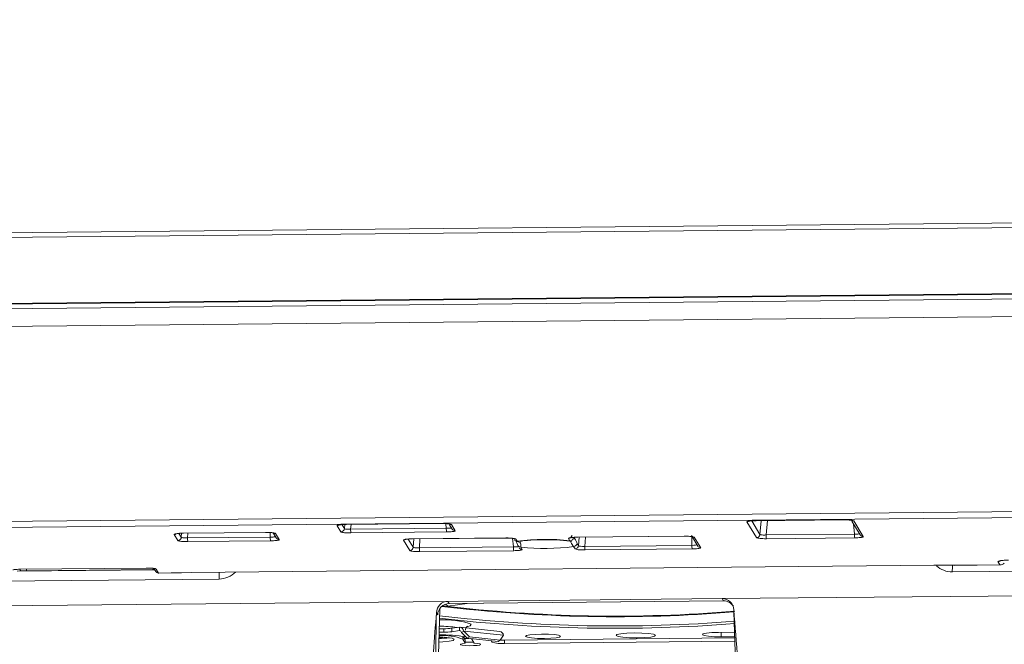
# Model space of a CAD drawing. Header units: millimetres. Extents: x 0 to 1118, y 0 to 864.
# Tile 91 of 256: x 485 to 506, y 300 to 313. Entities that reach past the tile are written whole.
import ezdxf

# ---------------------------------------------------------------- set-up
doc = ezdxf.new("R2010")
doc.units = ezdxf.units.MM
doc.styles.add('SLDTEXTSTYLE3', font='TXT', dxfattribs={"width": 0.605})
doc.dimstyles.new('SLDDIMSTYLE0', dxfattribs={"dimtxt": 3.175, "dimasz": 3.302, "dimexe": 0, "dimexo": 0.0625, "dimgap": 0.79375, "dimtad": 0, "dimtih": 1, "dimtoh": 1, "dimdec": 1, "dimlfac": 4, "dimrnd": 1e-09, "dimzin": 12, "dimdsep": 46, "dimtxsty": 'SLDTEXTSTYLE3', "dimsah": 1, "dimcen": 0.09, "dimadec": 0, "dimazin": 3, "dimtfac": 1, "dimtofl": 0, "dimtmove": 0, "dimatfit": 3, "dimfxl": 1, "dimfrac": 2, "dimtolj": 1, "dimtzin": 12, "dimarcsym": 0})

# ---------------------------------------------------------------- blocks, each defined once
blk = doc.blocks.new('_D_12')
at = {"color": 7, "linetype": 'Continuous', "lineweight": 0}
for p, q in [((520.817, 345.837), (559.739, 345.837)), ((558.139, 345.837), (558.139, 312.211)), ((558.139, 273.712), (558.139, 307.339)), ((443.176, 273.712), (559.739, 273.712))]:
    blk.add_line(p, q, dxfattribs=at)
for points in [[(558.139, 345.837), (557.631, 342.535), (558.647, 342.535)], [(558.139, 273.712), (558.647, 277.014), (557.631, 277.014)]]:
    blk.add_solid(points, dxfattribs=at)
at = {"color": 7, "linetype": 'Continuous', "lineweight": 0, "insert": (552.682, 311.431), "char_height": 3.175, "attachment_point": 1, "style": 'SLDTEXTSTYLE3'}
blk.add_mtext('288.5', dxfattribs=at)
blk = doc.blocks.new('_D_13')
at = {"color": 7, "linetype": 'Continuous', "lineweight": 0}
for p, q in [((441.576, 275.312), (441.576, 357.886)), ((519.351, 346.187), (519.351, 357.886)), ((441.576, 356.286), (475.007, 356.286)), ((519.351, 356.286), (485.921, 356.286))]:
    blk.add_line(p, q, dxfattribs=at)
for points in [[(441.576, 356.286), (444.878, 355.778), (444.878, 356.794)], [(519.351, 356.286), (516.049, 356.794), (516.049, 355.778)]]:
    blk.add_solid(points, dxfattribs=at)
at = {"color": 7, "linetype": 'Continuous', "lineweight": 0, "insert": (475.007, 357.942), "char_height": 3.175, "attachment_point": 1, "style": 'SLDTEXTSTYLE3'}
blk.add_mtext('311.1', dxfattribs=at)

msp = doc.modelspace()

# ---------------------------------------------------------------- linework, layer by layer
at = {"color": 7, "linetype": 'Continuous', "lineweight": 15}
for p, q in [((528.216, 308.824), (462.484, 308.183)), ((529.21, 307.313), (461.462, 306.652)), ((529.299, 307.3), (461.463, 306.638)), ((529.364, 306.822), (461.304, 306.158)), ((491.844, 302.123), (493.9, 302.143)), ((493.899, 302.144), (493.9, 302.143)), ((494.076, 302.114), (494.131, 302.024)), ((500.651, 302.203), (502.548, 302.222)), ((502.547, 302.222), (502.548, 302.222)), ((502.724, 302.192), (502.904, 301.898)), ((488.338, 301.934), (490.116, 301.951)), ((490.116, 301.952), (490.116, 301.951)), ((490.28, 301.942), (490.346, 301.834)), ((493.268, 301.812), (495.288, 301.832)), ((495.287, 301.833), (495.288, 301.832)), ((496.817, 301.849), (499.122, 301.872)), ((499.122, 301.872), (499.121, 301.872)), ((499.272, 301.885), (499.41, 301.659)), ((495.508, 301.765), (495.531, 301.706)), ((488.53, 301.091), (504.488, 301.247)), ((504.709, 301.246), (504.487, 301.248)), ((504.488, 301.247), (504.487, 301.248)), ((504.931, 301.245), (504.709, 301.246)), ((504.932, 301.244), (505.912, 301.254)), ((487.737, 301.146), (484.779, 301.117)), ((484.834, 301.159), (487.556, 301.186)), ((487.556, 301.186), (487.555, 301.186)), ((487.719, 301.176), (487.757, 301.113)), ((487.822, 301.077), (488.095, 301.08)), ((488.312, 301.086), (488.093, 301.081)), ((488.529, 301.092), (488.312, 301.086)), ((488.53, 301.091), (488.529, 301.092)), ((499.936, 300.528), (515.29, 300.678)), ((478.686, 300.321), (494.04, 300.47)), ((493.987, 300.408), (494.034, 300.364)), ((494.034, 300.364), (494.451, 300.425)), ((499.936, 300.528), (494.04, 300.47)), ((494.069, 300.423), (494.071, 300.422)), ((494.071, 300.422), (499.966, 300.479)), ((499.965, 300.48), (499.966, 300.479)), ((493.801, 298.133), (493.863, 300.312)), ((493.848, 299.805), (493.951, 299.806)), ((493.85, 299.88), (493.951, 299.881)), ((494.286, 299.916), (494.121, 299.891)), ((494.286, 299.841), (494.121, 299.817)), ((495.157, 299.824), (494.303, 299.916)), ((494.332, 299.799), (494.378, 299.831)), ((494.455, 299.677), (494.332, 299.799)), ((494.332, 299.799), (494.332, 299.799)), ((494.367, 299.715), (494.413, 299.641)), ((494.378, 299.831), (494.501, 299.709)), ((494.378, 299.831), (494.378, 299.831)), ((495.165, 299.637), (495.233, 299.739)), ((495.233, 299.739), (495.233, 299.739)), ((500.23, 299.805), (499.856, 299.802)), ((494.359, 299.655), (494.413, 299.567)), ((494.413, 299.641), (494.413, 299.567)), ((494.501, 299.709), (494.455, 299.677)), ((494.455, 299.677), (495.12, 299.605)), ((494.501, 299.709), (495.165, 299.637)), ((494.552, 299.657), (494.542, 299.667)), ((494.606, 299.569), (494.552, 299.657)), ((494.966, 299.621), (494.984, 299.592)), ((495.12, 299.605), (495.165, 299.637)), ((500.205, 299.685), (495.252, 299.637)), ((500.207, 299.611), (495.252, 299.563)), ((499.913, 299.707), (500.204, 299.71))]:
    msp.add_line(p, q, dxfattribs=at)
at = {"color": 9, "linetype": 'Continuous', "lineweight": 0}
for p, q in [((528.208, 308.721), (462.476, 308.08)), ((461.455, 306.535), (529.291, 307.197)), ((529.326, 302.628), (461.923, 301.971)), ((461.932, 301.837), (529.336, 302.495)), ((491.659, 302.097), (491.74, 301.965)), ((491.814, 302.033), (491.762, 302.119)), ((491.822, 302.122), (491.814, 302.033)), ((493.899, 302.144), (491.843, 302.124)), ((491.843, 302.124), (491.844, 302.123)), ((491.948, 302.022), (491.957, 302.124)), ((494.005, 302.042), (491.948, 302.022)), ((493.996, 302.14), (494.005, 302.042)), ((494.195, 301.989), (494.114, 302.12)), ((500.466, 302.177), (500.672, 301.841)), ((500.746, 301.909), (500.569, 302.2)), ((502.547, 302.222), (500.65, 302.204)), ((500.65, 302.204), (500.651, 302.203)), ((500.771, 302.204), (500.746, 301.909)), ((500.881, 301.897), (500.906, 302.206)), ((502.758, 302.136), (502.778, 301.916)), ((502.968, 301.863), (502.762, 302.199)), ((488.154, 301.908), (488.234, 301.777)), ((488.308, 301.848), (488.258, 301.931)), ((488.313, 301.933), (488.308, 301.848)), ((490.116, 301.952), (488.338, 301.935)), ((488.338, 301.935), (488.338, 301.934)), ((488.443, 301.834), (488.447, 301.935)), ((490.22, 301.851), (488.443, 301.834)), ((490.215, 301.949), (490.22, 301.851)), ((490.41, 301.798), (490.33, 301.929)), ((491.954, 301.942), (494.011, 301.962)), ((495.287, 301.833), (493.267, 301.813)), ((499.121, 301.872), (496.817, 301.85)), ((496.817, 301.849), (496.817, 301.85)), ((496.861, 301.85), (496.846, 301.666)), ((496.98, 301.652), (496.996, 301.851)), ((499.283, 301.866), (499.285, 301.674)), ((499.474, 301.624), (499.336, 301.849)), ((502.778, 301.916), (500.881, 301.897)), ((500.887, 301.817), (502.784, 301.836)), ((488.448, 301.754), (490.226, 301.771)), ((493.083, 301.786), (493.22, 301.563)), ((493.295, 301.634), (493.187, 301.809)), ((493.267, 301.813), (493.268, 301.812)), ((493.303, 301.813), (493.295, 301.634)), ((493.429, 301.619), (493.438, 301.814)), ((495.448, 301.639), (493.429, 301.619)), ((495.431, 301.825), (495.448, 301.639)), ((495.531, 301.761), (495.501, 301.81)), ((495.638, 301.586), (495.606, 301.638)), ((496.633, 301.823), (496.663, 301.774)), ((496.741, 301.647), (496.772, 301.597)), ((496.846, 301.666), (496.816, 301.716)), ((499.285, 301.674), (496.98, 301.652)), ((493.434, 301.539), (495.454, 301.559)), ((496.986, 301.574), (499.291, 301.597)), ((504.487, 301.248), (488.529, 301.092)), ((505.904, 301.255), (504.931, 301.245)), ((505.861, 301.324), (505.904, 301.255)), ((487.555, 301.186), (484.834, 301.16)), ((484.834, 301.159), (484.834, 301.16)), ((484.844, 301.144), (484.835, 301.159)), ((484.845, 301.159), (484.844, 301.144)), ((484.978, 301.127), (484.979, 301.16)), ((487.688, 301.153), (484.978, 301.127)), ((484.978, 301.119), (484.978, 301.127)), ((487.688, 301.145), (487.688, 301.153)), ((487.821, 301.078), (487.769, 301.163)), ((488.093, 301.081), (487.821, 301.078)), ((510.368, 301.157), (504.882, 301.103)), ((489.118, 300.949), (483.632, 300.896)), ((494.04, 300.47), (494.069, 300.423)), ((494.069, 300.423), (499.965, 300.48)), ((499.965, 300.48), (499.936, 300.528)), ((493.819, 300.18), (493.792, 300.225)), ((493.8, 298.135), (493.862, 300.312)), ((493.951, 299.806), (493.951, 299.881)), ((494.121, 299.891), (494.121, 299.817)), ((494.286, 299.841), (494.286, 299.916)), ((494.286, 299.841), (494.302, 299.84)), ((494.359, 299.717), (494.359, 299.655)), ((494.378, 299.831), (495.233, 299.739)), ((499.913, 299.802), (499.913, 299.707)), ((494.394, 299.672), (494.488, 299.673)), ((494.984, 299.592), (494.984, 299.619)), ((495.252, 299.637), (495.252, 299.563))]:
    msp.add_line(p, q, dxfattribs=at)
at = {"color": 9, "linetype": 'Continuous', "lineweight": 0, "flags": 128}
for points in [[(499.393, 301.687), (499.385, 301.683), (499.36, 301.678), (499.326, 301.675), (499.285, 301.674), (499.285, 301.674), (499.285, 301.674)], [(484.838, 301.117), (484.842, 301.13), (484.844, 301.144)], [(487.732, 301.155), (487.728, 301.154), (487.688, 301.153), (487.688, 301.153), (487.688, 301.153)], [(494.538, 299.979), (494.514, 299.945), (494.469, 299.929)]]:
    msp.add_lwpolyline(points, dxfattribs=at)
at = {"color": 7, "linetype": 'Continuous', "lineweight": 15, "flags": 128}
for points in [[(504.932, 301.244), (504.932, 301.244), (504.931, 301.245)], [(488.095, 301.08), (488.094, 301.08), (488.093, 301.081)], [(496.457, 299.721), (496.418, 299.739), (496.327, 299.754), (496.2, 299.763), (496.054, 299.765), (495.914, 299.76), (495.799, 299.748), (495.727, 299.732), (495.709, 299.714), (495.749, 299.696), (495.839, 299.682), (495.967, 299.673), (496.112, 299.67), (496.253, 299.675), (496.368, 299.687), (496.44, 299.703), (496.457, 299.721)], [(498.501, 299.741), (498.456, 299.761), (498.354, 299.778), (498.209, 299.788), (498.045, 299.791), (497.885, 299.785), (497.755, 299.772), (497.673, 299.754), (497.654, 299.733), (497.698, 299.713), (497.801, 299.696), (497.946, 299.686), (498.11, 299.684), (498.27, 299.689), (498.4, 299.702), (498.481, 299.72), (498.501, 299.741)], [(499.856, 299.802), (499.715, 299.797), (499.6, 299.785), (499.528, 299.769), (499.511, 299.751), (499.55, 299.733), (499.641, 299.719), (499.768, 299.71), (499.913, 299.707)], [(493.842, 299.594), (493.928, 299.598), (494.068, 299.612), (494.155, 299.631), (494.176, 299.653), (494.128, 299.675), (494.018, 299.693), (493.863, 299.704), (493.845, 299.704)], [(494.413, 299.567), (494.347, 299.559), (494.311, 299.549), (494.31, 299.537), (494.346, 299.527), (494.412, 299.519), (494.496, 299.516), (494.586, 299.517), (494.665, 299.522), (494.72, 299.531), (494.743, 299.542), (494.729, 299.553), (494.681, 299.562), (494.606, 299.569)], [(494.403, 299.709), (494.383, 299.698), (494.379, 299.697)], [(495.166, 299.638), (495.203, 299.637), (495.252, 299.637)]]:
    msp.add_lwpolyline(points, dxfattribs=at)
at = {"color": 9, "linetype": 'Continuous', "lineweight": 0}
for centre, radius, start, end in [((491.658, 302.172), 0.0756, 270.5869, 300.7853), ((494.357, 302.027), 0.352, 177.5977, 190.6628), ((494.114, 302.195), 0.0745, 240.1317, 270.6045), ((500.465, 302.252), 0.0756, 270.5864, 299.9636), ((502.761, 302.274), 0.0745, 240.1334, 270.6045), ((488.153, 301.983), 0.0756, 270.5885, 302.8163), ((488.233, 301.853), 0.0755, 270.5247, 356.7745), ((488.794, 301.819), 0.352, 177.5977, 190.6628), ((490.572, 301.837), 0.352, 177.5977, 190.6628), ((490.329, 302.003), 0.0745, 240.8556, 270.6045), ((490.409, 301.872), 0.074, 211.5612, 270.7167), ((491.739, 302.04), 0.0755, 270.5342, 354.7851), ((492.3, 302.007), 0.352, 177.5977, 190.6628), ((494.194, 302.063), 0.074, 211.5938, 270.7138), ((496.633, 301.899), 0.0756, 270.5868, 300.745), ((496.663, 301.85), 0.0755, 270.5342, 354.7851), ((499.335, 301.924), 0.0744, 237.488, 270.6262), ((500.671, 301.916), 0.0755, 270.5342, 354.7851), ((501.233, 301.883), 0.352, 177.5977, 190.6628), ((503.13, 301.901), 0.352, 177.5977, 190.6628), ((502.967, 301.937), 0.074, 211.5938, 270.7138), ((493.082, 301.862), 0.0756, 270.5882, 302.1341), ((493.219, 301.638), 0.0755, 270.5247, 356.7745), ((493.78, 301.605), 0.352, 177.5977, 190.6628), ((495.8, 301.624), 0.352, 177.5977, 190.6628), ((495.5, 301.884), 0.0745, 240.1716, 270.6045), ((496.152, 297.077), 4.725, 83.784, 97.5543), ((495.605, 301.712), 0.074, 211.5938, 270.7138), ((495.637, 301.66), 0.074, 211.5938, 270.7138), ((496.136, 306.37), 4.762, 263.6008, 277.2969), ((496.74, 301.723), 0.0755, 270.5342, 354.7851), ((496.771, 301.673), 0.0755, 270.5342, 354.7851), ((497.319, 301.638), 0.34, 177.7039, 190.814), ((499.625, 301.661), 0.34, 177.7039, 190.814), ((499.473, 301.698), 0.074, 211.5909, 270.7167), ((506.966, 301.11), 2.084, 176.2119, 180.1756), ((505.86, 301.45), 0.126, 270.5856, 297.9949), ((487.768, 301.238), 0.0745, 240.978, 270.6043), ((491.173, 300.956), 2.054, 176.0744, 180.1935), ((497.641, 331.539), 31.4, 263.1725, 274.6538), ((497.634, 332.716), 32.775, 263.3845, 274.508), ((493.778, 296.186), 3.751, 82.9328, 88.8707), ((493.951, 298.244), 1.831, 71.3192, 92.9863)]:
    msp.add_arc(centre, radius, start, end, dxfattribs=at)
at = {"color": 7, "linetype": 'Continuous', "lineweight": 15}
for centre, radius, start, end in [((495.53, 301.835), 0.074, 211.5938, 270.7138), ((495.604, 301.712), 0.0735, 185.0091, 211.4778), ((487.82, 301.152), 0.074, 211.5909, 270.7167), ((497.64, 331.498), 31.346, 263.1888, 274.7033), ((497.624, 333.073), 33.182, 263.4818, 274.4675), ((493.949, 298.61), 1.123, 68.5739, 95.2348), ((493.838, 296.12), 3.633, 80.6754, 89.8605), ((493.951, 301.221), 1.341, 270.0108, 277.3221), ((493.951, 301.147), 1.341, 270.0108, 277.3221), ((494.286, 299.824), 0.092, 4.7538, 90.0049), ((494.286, 299.795), 0.046, 4.765, 90.0084), ((495.131, 299.724), 0.103, 8.1827, 75.2929), ((493.798, 301.636), 1.968, 271.3432, 277.9221), ((493.787, 300.926), 1.24, 272.6789, 278.043), ((494.525, 301.219), 1.629, 266.0399, 272.3528), ((495.188, 300.226), 0.666, 252.1323, 275.5294)]:
    msp.add_arc(centre, radius, start, end, dxfattribs=at)
at = {"color": 9, "linetype": 'Continuous', "lineweight": 0}
for centre, major_axis, ratio, start_param, end_param in [((499.136, 301.847), (0.2, 0), 0.126252, 0.077113, 1.64517), ((496.972, 301.674), (0.126, 0.006), 0.180769, 3.205024, 4.768225), ((496.972, 301.6), (0.201, 0), 0.126343, 3.218655, 4.781855), ((504.884, 301.597), (0.447, 0.223), 0.984419, 3.49528, 4.253148), ((506.111, 301.326), (0.25, 0), 0.126414, 1.652738, 3.218972), ((484.969, 301.149), (0.125, 0.004), 0.180704, 3.211193, 4.777428), ((487.57, 301.161), (0.2, 0), 0.126591, 0.077288, 1.643523), ((489.12, 301.443), (0.447, 0.223), 0.984419, 4.253148, 5.046838)]:
    msp.add_ellipse(centre, major_axis=major_axis, ratio=ratio, start_param=start_param, end_param=end_param, dxfattribs=at)
at = {"color": 7, "linetype": 'Continuous', "lineweight": 15}
for centre, major_axis, ratio, start_param, end_param in [((505.904, 301.379), (0.118, -0.054), 0.94778, 5.126111, 5.967179), ((494.041, 300.221), (0.184, 0.169), 0.99294, 0.832985, 2.377601), ((494.069, 300.176), (0.225, 0.11), 0.983819, 1.118701, 2.663318), ((499.936, 300.279), (0.184, 0.169), 0.99294, 5.571554, 7.11617), ((499.964, 300.233), (0.225, 0.11), 0.983819, 0.09256, 1.118701)]:
    msp.add_ellipse(centre, major_axis=major_axis, ratio=ratio, start_param=start_param, end_param=end_param, dxfattribs=at)
at = {"color": 9, "linetype": 'Continuous', "lineweight": 0}
for points, knots in [([(491.843, 302.124), (491.821, 302.123), (491.776, 302.122), (491.719, 302.117), (491.678, 302.11), (491.658, 302.103), (491.659, 302.098), (491.659, 302.097)], [0, 0, 0, 0, 0.215712, 0.431443, 0.646671, 0.861111, 1, 1, 1, 1]), ([(494.114, 302.12), (494.11, 302.123), (494.103, 302.129), (494.064, 302.136), (494.01, 302.141), (493.952, 302.144), (493.914, 302.144), (493.899, 302.144)], [0, 0, 0, 0, 0.2138193, 0.4276338, 0.6416329, 0.8562832, 1, 1, 1, 1]), ([(494.12, 302.052), (494.116, 302.05), (494.11, 302.046), (494.083, 302.042), (494.047, 302.041), (494.019, 302.041), (494.005, 302.042)], [0, 0, 0, 0, 0.248527, 0.497919, 0.748652, 1, 1, 1, 1]), ([(500.65, 302.204), (500.628, 302.203), (500.583, 302.202), (500.526, 302.197), (500.485, 302.191), (500.465, 302.183), (500.466, 302.179), (500.466, 302.177)], [0, 0, 0, 0, 0.215691, 0.431399, 0.646624, 0.861076, 1, 1, 1, 1]), ([(502.762, 302.199), (502.758, 302.202), (502.75, 302.208), (502.712, 302.215), (502.658, 302.22), (502.6, 302.222), (502.562, 302.222), (502.547, 302.222)], [0, 0, 0, 0, 0.213831, 0.427656, 0.641672, 0.856331, 1, 1, 1, 1]), ([(488.338, 301.935), (488.315, 301.934), (488.271, 301.933), (488.214, 301.928), (488.173, 301.921), (488.153, 301.914), (488.154, 301.909), (488.154, 301.908)], [0, 0, 0, 0, 0.214836, 0.429687, 0.644214, 0.858605, 1, 1, 1, 1]), ([(488.443, 301.834), (488.433, 301.834), (488.41, 301.833), (488.374, 301.834), (488.34, 301.837), (488.316, 301.842), (488.311, 301.846), (488.308, 301.848)], [0, 0, 0, 0, 0.141524, 0.35589, 0.570259, 0.785019, 1, 1, 1, 1]), ([(490.33, 301.929), (490.326, 301.932), (490.318, 301.937), (490.279, 301.944), (490.225, 301.95), (490.168, 301.952), (490.13, 301.952), (490.116, 301.952)], [0, 0, 0, 0, 0.214836, 0.429687, 0.644214, 0.858605, 1, 1, 1, 1]), ([(490.329, 301.862), (490.327, 301.86), (490.321, 301.857), (490.297, 301.854), (490.262, 301.851), (490.234, 301.851), (490.22, 301.851)], [0, 0, 0, 0, 0.160355, 0.439801, 0.719756, 1, 1, 1, 1]), ([(491.74, 301.965), (491.744, 301.962), (491.751, 301.956), (491.79, 301.949), (491.844, 301.944), (491.902, 301.942), (491.939, 301.942), (491.954, 301.942)], [0, 0, 0, 0, 0.214276, 0.428569, 0.642561, 0.856822, 1, 1, 1, 1]), ([(491.948, 302.022), (491.939, 302.021), (491.916, 302.02), (491.879, 302.02), (491.846, 302.023), (491.821, 302.027), (491.817, 302.031), (491.814, 302.033)], [0, 0, 0, 0, 0.1436565, 0.3581611, 0.5719396, 0.7858658, 1, 1, 1, 1]), ([(494.011, 301.962), (494.033, 301.962), (494.078, 301.963), (494.135, 301.968), (494.176, 301.975), (494.196, 301.982), (494.195, 301.987), (494.195, 301.989)], [0, 0, 0, 0, 0.215588, 0.431208, 0.646048, 0.860163, 1, 1, 1, 1]), ([(495.501, 301.81), (495.497, 301.812), (495.489, 301.818), (495.45, 301.825), (495.397, 301.83), (495.339, 301.833), (495.302, 301.833), (495.287, 301.833)], [0, 0, 0, 0, 0.214339, 0.428682, 0.642973, 0.857527, 1, 1, 1, 1]), ([(496.817, 301.85), (496.794, 301.85), (496.75, 301.849), (496.693, 301.844), (496.652, 301.837), (496.633, 301.83), (496.633, 301.825), (496.633, 301.823)], [0, 0, 0, 0, 0.215339, 0.430697, 0.645579, 0.859946, 1, 1, 1, 1]), ([(500.672, 301.841), (500.676, 301.838), (500.684, 301.832), (500.723, 301.825), (500.776, 301.82), (500.834, 301.817), (500.872, 301.817), (500.887, 301.817)], [0, 0, 0, 0, 0.214276, 0.428569, 0.642561, 0.856822, 1, 1, 1, 1]), ([(500.881, 301.897), (500.871, 301.897), (500.848, 301.896), (500.812, 301.896), (500.778, 301.898), (500.754, 301.903), (500.749, 301.907), (500.746, 301.909)], [0, 0, 0, 0, 0.143656, 0.358161, 0.57194, 0.785866, 1, 1, 1, 1]), ([(502.893, 301.926), (502.889, 301.924), (502.883, 301.92), (502.856, 301.917), (502.82, 301.915), (502.792, 301.915), (502.778, 301.916)], [0, 0, 0, 0, 0.248527, 0.497919, 0.748652, 1, 1, 1, 1]), ([(502.784, 301.836), (502.807, 301.836), (502.851, 301.837), (502.908, 301.842), (502.949, 301.849), (502.969, 301.856), (502.968, 301.861), (502.968, 301.863)], [0, 0, 0, 0, 0.215588, 0.431208, 0.646048, 0.860163, 1, 1, 1, 1]), ([(488.234, 301.777), (488.238, 301.774), (488.246, 301.769), (488.285, 301.762), (488.339, 301.756), (488.396, 301.754), (488.434, 301.754), (488.448, 301.754)], [0, 0, 0, 0, 0.214836, 0.429687, 0.644214, 0.858605, 1, 1, 1, 1]), ([(490.226, 301.771), (490.248, 301.772), (490.293, 301.773), (490.35, 301.778), (490.391, 301.785), (490.411, 301.792), (490.41, 301.797), (490.41, 301.798)], [0, 0, 0, 0, 0.214836, 0.429687, 0.644214, 0.858605, 1, 1, 1, 1]), ([(493.267, 301.813), (493.245, 301.812), (493.2, 301.811), (493.143, 301.807), (493.102, 301.8), (493.082, 301.792), (493.083, 301.788), (493.083, 301.786)], [0, 0, 0, 0, 0.214836, 0.429687, 0.644214, 0.858605, 1, 1, 1, 1]), ([(493.429, 301.619), (493.419, 301.619), (493.396, 301.618), (493.36, 301.619), (493.326, 301.622), (493.302, 301.627), (493.297, 301.632), (493.295, 301.634)], [0, 0, 0, 0, 0.141524, 0.35589, 0.570259, 0.785019, 1, 1, 1, 1]), ([(495.562, 301.649), (495.559, 301.647), (495.552, 301.643), (495.526, 301.64), (495.49, 301.638), (495.462, 301.639), (495.448, 301.639)], [0, 0, 0, 0, 0.248527, 0.497919, 0.748652, 1, 1, 1, 1]), ([(496.663, 301.774), (496.662, 301.771), (496.661, 301.767), (496.664, 301.765), (496.665, 301.765)], [0, 0, 0, 0, 0.8370697, 1, 1, 1, 1]), ([(496.67, 301.761), (496.671, 301.762), (496.675, 301.766), (496.711, 301.678), (496.735, 301.653), (496.741, 301.647)], [0, 0, 0, 0, 0.254286, 0.820288, 1, 1, 1, 1]), ([(499.291, 301.597), (499.313, 301.597), (499.357, 301.598), (499.414, 301.603), (499.455, 301.61), (499.474, 301.617), (499.474, 301.622), (499.474, 301.624)], [0, 0, 0, 0, 0.2143389, 0.4286816, 0.6429731, 0.8575275, 1, 1, 1, 1]), ([(493.22, 301.563), (493.224, 301.56), (493.232, 301.554), (493.271, 301.547), (493.325, 301.542), (493.382, 301.539), (493.42, 301.539), (493.434, 301.539)], [0, 0, 0, 0, 0.214836, 0.429687, 0.644214, 0.858605, 1, 1, 1, 1]), ([(495.454, 301.559), (495.476, 301.56), (495.521, 301.561), (495.578, 301.566), (495.619, 301.572), (495.638, 301.58), (495.638, 301.584), (495.638, 301.586)], [0, 0, 0, 0, 0.215588, 0.431208, 0.646048, 0.860163, 1, 1, 1, 1]), ([(493.577, 296.401), (493.605, 297.115), (493.655, 298.391), (493.75, 299.665), (493.792, 300.225)], [0, 0, 0, 0, 0.559805, 1, 1, 1, 1]), ([(493.792, 300.225), (493.778, 299.508), (493.753, 298.227), (493.724, 296.95), (493.712, 296.388)], [0, 0, 0, 0, 0.560193, 1, 1, 1, 1])]:
    msp.add_open_spline(points, degree=3, knots=knots, dxfattribs=at)
at = {"color": 7, "linetype": 'Continuous', "lineweight": 15}
for points, knots in [([(491.695, 302.111), (491.695, 302.111), (491.694, 302.11), (491.699, 302.112), (491.713, 302.115), (491.742, 302.118), (491.791, 302.122), (491.835, 302.123), (491.859, 302.123), (491.862, 302.123)], [0, 0, 0, 0, 0.0111596, 0.10493, 0.2447644, 0.435097, 0.6844478, 0.9684248, 1, 1, 1, 1]), ([(493.9, 302.143), (493.919, 302.143), (493.959, 302.143), (494.015, 302.14), (494.055, 302.136), (494.073, 302.132), (494.079, 302.13), (494.078, 302.131), (494.078, 302.131)], [0, 0, 0, 0, 0.228015, 0.495065, 0.729025, 0.895834, 0.997712, 1, 1, 1, 1]), ([(500.502, 302.191), (500.502, 302.191), (500.501, 302.191), (500.506, 302.192), (500.52, 302.195), (500.549, 302.199), (500.598, 302.202), (500.642, 302.203), (500.666, 302.203), (500.669, 302.203)], [0, 0, 0, 0, 0.011138, 0.104908, 0.24475, 0.435079, 0.68444, 0.968411, 1, 1, 1, 1]), ([(502.548, 302.221), (502.567, 302.221), (502.607, 302.222), (502.663, 302.219), (502.703, 302.214), (502.721, 302.211), (502.727, 302.209), (502.726, 302.209), (502.726, 302.209)], [0, 0, 0, 0, 0.227977, 0.49501, 0.72899, 0.895817, 0.997705, 1, 1, 1, 1]), ([(488.19, 301.922), (488.19, 301.922), (488.189, 301.921), (488.193, 301.923), (488.205, 301.925), (488.233, 301.929), (488.279, 301.933), (488.323, 301.934), (488.349, 301.934), (488.352, 301.934)], [0, 0, 0, 0, 0.002002, 0.093813, 0.230244, 0.417406, 0.666784, 0.949705, 1, 1, 1, 1]), ([(490.116, 301.951), (490.137, 301.951), (490.181, 301.951), (490.238, 301.948), (490.275, 301.943), (490.292, 301.94), (490.293, 301.939), (490.294, 301.939)], [0, 0, 0, 0, 0.256401, 0.534848, 0.7615, 0.915994, 1, 1, 1, 1]), ([(495.288, 301.832), (495.307, 301.832), (495.347, 301.832), (495.401, 301.829), (495.442, 301.825), (495.46, 301.821), (495.466, 301.819), (495.465, 301.82), (495.465, 301.82)], [0, 0, 0, 0, 0.227476, 0.493987, 0.728109, 0.895466, 0.997787, 1, 1, 1, 1]), ([(496.67, 301.837), (496.67, 301.837), (496.669, 301.837), (496.673, 301.838), (496.687, 301.841), (496.716, 301.845), (496.765, 301.848), (496.808, 301.849), (496.832, 301.85), (496.835, 301.85)], [0, 0, 0, 0, 0.010831, 0.104806, 0.244876, 0.435202, 0.684483, 0.968255, 1, 1, 1, 1]), ([(496.706, 301.893), (496.706, 301.89), (496.706, 301.878), (496.699, 301.862), (496.69, 301.853), (496.687, 301.849)], [0, 0, 0, 0, 0.186494, 0.667157, 1, 1, 1, 1]), ([(496.816, 301.716), (496.813, 301.722), (496.793, 301.77), (496.769, 301.828), (496.743, 301.84), (496.738, 301.843)], [0, 0, 0, 0, 0.105867, 0.812463, 1, 1, 1, 1]), ([(499.122, 301.872), (499.142, 301.872), (499.184, 301.872), (499.241, 301.868), (499.279, 301.864), (499.297, 301.86), (499.299, 301.86), (499.299, 301.86)], [0, 0, 0, 0, 0.243895, 0.522058, 0.750376, 0.909304, 1, 1, 1, 1]), ([(493.119, 301.8), (493.119, 301.8), (493.118, 301.8), (493.122, 301.801), (493.134, 301.803), (493.162, 301.807), (493.208, 301.811), (493.252, 301.813), (493.278, 301.812), (493.281, 301.812)], [0, 0, 0, 0, 0.002002, 0.093813, 0.230244, 0.417406, 0.666784, 0.949705, 1, 1, 1, 1]), ([(495.606, 301.638), (495.607, 301.671), (495.609, 301.736), (495.576, 301.755), (495.544, 301.751), (495.532, 301.76), (495.531, 301.761)], [0, 0, 0, 0, 0.382596, 0.765633, 0.970831, 1, 1, 1, 1]), ([(495.592, 301.759), (495.592, 301.759), (495.592, 301.759), (495.622, 301.766), (495.693, 301.776), (495.824, 301.788), (495.977, 301.796), (496.083, 301.795), (496.119, 301.795)], [0, 0, 0, 0, 0.058484, 0.17917, 0.348091, 0.57656, 0.856376, 1, 1, 1, 1]), ([(496.119, 301.795), (496.157, 301.796), (496.269, 301.797), (496.44, 301.789), (496.593, 301.776), (496.67, 301.765), (496.698, 301.758), (496.694, 301.759), (496.694, 301.759)], [0, 0, 0, 0, 0.142495, 0.423706, 0.66985, 0.856054, 0.978497, 1, 1, 1, 1]), ([(505.917, 301.343), (505.917, 301.343), (505.917, 301.343), (505.928, 301.346), (505.952, 301.349), (505.999, 301.354), (506.05, 301.356), (506.083, 301.357), (506.092, 301.357)], [0, 0, 0, 0, 0.060788, 0.184724, 0.362507, 0.60334, 0.894196, 1, 1, 1, 1]), ([(484.687, 301.147), (484.687, 301.147), (484.686, 301.147), (484.69, 301.148), (484.704, 301.151), (484.734, 301.155), (484.78, 301.158), (484.816, 301.159), (484.834, 301.159)], [0, 0, 0, 0, 0.013574, 0.115155, 0.2642347, 0.477063, 0.7470971, 1, 1, 1, 1]), ([(487.556, 301.186), (487.576, 301.186), (487.618, 301.186), (487.675, 301.182), (487.712, 301.178), (487.731, 301.174), (487.732, 301.174), (487.733, 301.173)], [0, 0, 0, 0, 0.243778, 0.521372, 0.749755, 0.909266, 1, 1, 1, 1]), ([(487.757, 301.113), (487.762, 301.107), (487.772, 301.093), (487.795, 301.08), (487.813, 301.078), (487.822, 301.077)], [0, 0, 0, 0, 0.317367, 0.656318, 1, 1, 1, 1]), ([(500.185, 300.288), (500.242, 299.575), (500.344, 298.303), (500.397, 297.029), (500.42, 296.468)], [0, 0, 0, 0, 0.560193, 1, 1, 1, 1]), ([(500.305, 296.452), (500.284, 297.167), (500.246, 298.444), (500.204, 299.724), (500.185, 300.288)], [0, 0, 0, 0, 0.559805, 1, 1, 1, 1]), ([(494.417, 299.848), (494.419, 299.864), (494.422, 299.897), (494.447, 299.926), (494.459, 299.934), (494.458, 299.933), (494.458, 299.933)], [0, 0, 0, 0, 0.296715, 0.589222, 0.856132, 1, 1, 1, 1])]:
    msp.add_open_spline(points, degree=3, knots=knots, dxfattribs=at)

# ---------------------------------------------------------------- dimensions: what is measured, and where the dimension line sits
at = {"color": 7, "linetype": 'Continuous', "lineweight": 0}
dim = msp.add_linear_dim(base=(519.351, 356.286), p1=(441.576, 273.712), p2=(519.351, 344.587), dimstyle='SLDDIMSTYLE0', dxfattribs=at)
dim.commit()
dim.dimension.update_dxf_attribs({"geometry": '_D_13', "text_midpoint": (480.464, 356.286), "dimtype": 160})
dim = msp.add_linear_dim(base=(558.139, 345.837), p1=(441.576, 273.712), p2=(519.217, 345.837), angle=90, dimstyle='SLDDIMSTYLE0', dxfattribs=at)
dim.commit()
dim.dimension.update_dxf_attribs({"geometry": '_D_12', "text_midpoint": (558.139, 309.775), "dimtype": 160})

doc.saveas('drawing.dxf')
